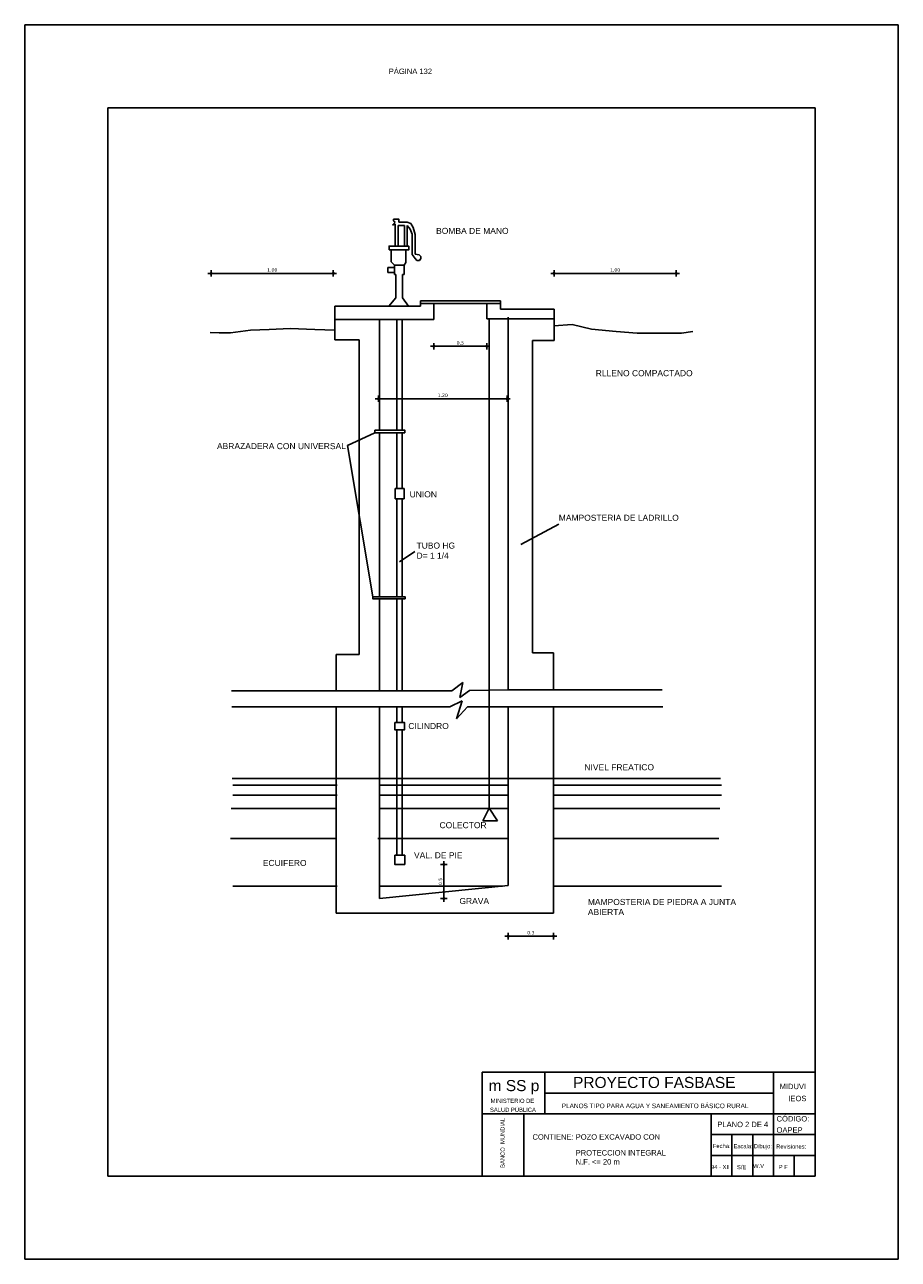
# Model space of a CAD drawing. Header units: metres. Extents: x 2413 to 4131, y 3282 to 4239.
# Tile 7 of 57: x 2563 to 2584, y 4207 to 4237. Entities that reach past the tile are written whole.
import ezdxf
from ezdxf.enums import TextEntityAlignment as Align

# ---------------------------------------------------------------- set-up
doc = ezdxf.new("R2010")
doc.units = ezdxf.units.M
doc.layers.add('Cotas', color=7, linetype='Continuous')
doc.layers.add('Dibujo', color=7, linetype='Continuous')
doc.styles.add('Annotative', font='arial.ttf')
doc.styles.get("Standard").update_dxf_attribs({"font": 'arial.ttf'})
doc.styles.add('verdana', font='verdana.ttf')
doc.dimstyles.new('ISO', dxfattribs={"dimtxt": 0.08, "dimasz": 0.06, "dimexe": 0.1, "dimexo": 0.1, "dimgap": 0.04, "dimtad": 1, "dimzin": 1, "dimdsep": 46, "dimtxsty": 'verdana', "dimblk1": 'PAB', "dimblk2": 'PAB', "dimsah": 1, "dimcen": 0, "dimse1": 1, "dimse2": 1, "dimclrd": 7, "dimclre": 8, "dimclrt": 7, "dimadec": 0, "dimazin": 0, "dimtfac": 1, "dimtix": 1, "dimtmove": 0, "dimatfit": 3, "dimldrblk": 'PAB', "dimfxl": 0.1, "dimtvp": 1, "dimtolj": 1, "dimtzin": 1, "dimarcsym": 0})

# ---------------------------------------------------------------- blocks, each defined once
blk = doc.blocks.new('PAB')
at = {"layer": 'Cotas'}
for p, q in [((-1.3, 0), (1.3, 0)), ((0, 1.3), (0, -1.3))]:
    blk.add_line(p, q, dxfattribs=at)
at = {"layer": 'Cotas', "const_width": 0.6}
blk.add_lwpolyline([(-0.3, 0, 1), (0.3, 0, 1)], format="xyb", close=True, dxfattribs=at)
blk = doc.blocks.new('*D1239')
at = {"color": 7, "lineweight": -2, "transparency": 16777216}
blk.add_line((2574.989, 4215.089), (2575.961, 4215.089), dxfattribs=at)
at = {"layer": 'Defpoints', "color": 0, "transparency": 16777216}
for p in [(2576.021, 4217.264), (2574.929, 4216.303), (2576.021, 4215.089)]:
    blk.add_point(p, dxfattribs=at)
at = {"color": 7, "lineweight": -2, "transparency": 16777216, "xscale": 0.06, "yscale": 0.06, "zscale": 0.06, "rotation": 180}
blk.add_blockref('PAB', (2574.929, 4215.089), dxfattribs=at)
at = {"color": 7, "lineweight": -2, "transparency": 16777216, "xscale": 0.06, "yscale": 0.06, "zscale": 0.06}
blk.add_blockref('PAB', (2576.021, 4215.089), dxfattribs=at)
at = {"color": 7, "transparency": 16777216, "insert": (2575.475, 4215.17), "char_height": 0.08, "attachment_point": 5, "style": 'verdana'}
blk.add_mtext('\\A1;0.3', dxfattribs=at)
blk = doc.blocks.new('*D1240')
at = {"color": 7, "lineweight": -2, "transparency": 16777216}
blk.add_line((2573.384, 4216.753), (2573.384, 4216.052), dxfattribs=at)
at = {"layer": 'Defpoints', "color": 0, "transparency": 16777216}
for p in [(2572.442, 4216.813), (2571.839, 4215.992), (2573.384, 4215.992)]:
    blk.add_point(p, dxfattribs=at)
at = {"color": 7, "lineweight": -2, "transparency": 16777216, "xscale": 0.06, "yscale": 0.06, "zscale": 0.06}
for p, rotation in [((2573.384, 4216.813), 90), ((2573.384, 4215.992), 270)]:
    blk.add_blockref('PAB', p, dxfattribs=dict(at, rotation=rotation))
at = {"color": 7, "transparency": 16777216, "insert": (2573.302, 4216.402), "char_height": 0.08, "attachment_point": 5, "rotation": 90, "style": 'verdana'}
blk.add_mtext('\\A1;0.5', dxfattribs=at)
blk = doc.blocks.new('*D1110')
at = {"color": 7, "lineweight": -2, "transparency": 16777216}
blk.add_line((2571.872, 4228.016), (2574.842, 4228.016), dxfattribs=at)
at = {"layer": 'Defpoints', "color": 0, "transparency": 16777216}
for p in [(2574.902, 4228.016), (2571.812, 4226.629), (2574.902, 4226.629)]:
    blk.add_point(p, dxfattribs=at)
at = {"color": 7, "lineweight": -2, "transparency": 16777216, "xscale": 0.06, "yscale": 0.06, "zscale": 0.06, "rotation": 180}
blk.add_blockref('PAB', (2571.812, 4228.016), dxfattribs=at)
at = {"color": 7, "lineweight": -2, "transparency": 16777216, "xscale": 0.06, "yscale": 0.06, "zscale": 0.06}
blk.add_blockref('PAB', (2574.902, 4228.016), dxfattribs=at)
at = {"color": 7, "transparency": 16777216, "insert": (2573.357, 4228.098), "char_height": 0.08, "attachment_point": 5, "style": 'verdana'}
blk.add_mtext('\\A1;1.20', dxfattribs=at)
blk = doc.blocks.new('*D1241')
at = {"color": 7, "lineweight": -2, "transparency": 16777216}
blk.add_line((2573.203, 4229.278), (2574.353, 4229.278), dxfattribs=at)
at = {"layer": 'Defpoints', "color": 0, "transparency": 16777216}
for p in [(2573.143, 4229.921), (2574.413, 4229.939), (2574.413, 4229.278)]:
    blk.add_point(p, dxfattribs=at)
at = {"color": 7, "lineweight": -2, "transparency": 16777216, "xscale": 0.06, "yscale": 0.06, "zscale": 0.06, "rotation": 180}
blk.add_blockref('PAB', (2573.143, 4229.278), dxfattribs=at)
at = {"color": 7, "lineweight": -2, "transparency": 16777216, "xscale": 0.06, "yscale": 0.06, "zscale": 0.06}
blk.add_blockref('PAB', (2574.413, 4229.278), dxfattribs=at)
at = {"color": 7, "transparency": 16777216, "insert": (2573.778, 4229.36), "char_height": 0.08, "attachment_point": 5, "style": 'verdana'}
blk.add_mtext('\\A1;0.5', dxfattribs=at)
blk = doc.blocks.new('*D1242')
at = {"color": 7, "lineweight": -2, "transparency": 16777216}
blk.add_line((2576.091, 4231.032), (2578.908, 4231.032), dxfattribs=at)
at = {"layer": 'Defpoints', "color": 0, "transparency": 16777216}
for p in [(2578.968, 4231.032), (2576.031, 4230.172), (2578.968, 4230.172)]:
    blk.add_point(p, dxfattribs=at)
at = {"color": 7, "lineweight": -2, "transparency": 16777216, "xscale": 0.06, "yscale": 0.06, "zscale": 0.06, "rotation": 180}
blk.add_blockref('PAB', (2576.031, 4231.032), dxfattribs=at)
at = {"color": 7, "lineweight": -2, "transparency": 16777216, "xscale": 0.06, "yscale": 0.06, "zscale": 0.06}
blk.add_blockref('PAB', (2578.968, 4231.032), dxfattribs=at)
at = {"color": 7, "transparency": 16777216, "insert": (2577.5, 4231.114), "char_height": 0.08, "attachment_point": 5, "style": 'verdana'}
blk.add_mtext('\\A1;1.00', dxfattribs=at)
blk = doc.blocks.new('*D1111')
at = {"color": 7, "lineweight": -2, "transparency": 16777216}
blk.add_line((2567.848, 4231.032), (2570.665, 4231.032), dxfattribs=at)
at = {"layer": 'Defpoints', "color": 0, "transparency": 16777216}
for p in [(2570.725, 4231.032), (2567.788, 4230.172), (2570.725, 4230.172)]:
    blk.add_point(p, dxfattribs=at)
at = {"color": 7, "lineweight": -2, "transparency": 16777216, "xscale": 0.06, "yscale": 0.06, "zscale": 0.06, "rotation": 180}
blk.add_blockref('PAB', (2567.788, 4231.032), dxfattribs=at)
at = {"color": 7, "lineweight": -2, "transparency": 16777216, "xscale": 0.06, "yscale": 0.06, "zscale": 0.06}
blk.add_blockref('PAB', (2570.725, 4231.032), dxfattribs=at)
at = {"color": 7, "transparency": 16777216, "insert": (2569.257, 4231.114), "char_height": 0.08, "attachment_point": 5, "style": 'verdana'}
blk.add_mtext('\\A1;1.00', dxfattribs=at)

msp = doc.modelspace()

# ---------------------------------------------------------------- linework, layer by layer
for p, q in [((2572.212, 4232.263), (2572.149, 4232.193)), ((2572.212, 4232.335), (2572.172, 4232.335)), ((2572.172, 4232.335), (2572.172, 4232.295)), ((2572.172, 4232.295), (2572.212, 4232.263)), ((2572.499, 4232.263), (2572.586, 4232.232)), ((2572.149, 4232.193), (2572.212, 4232.223)), ((2572.575, 4232.094), (2572.499, 4232.184)), ((2572.621, 4231.975), (2572.575, 4232.094)), ((2572.586, 4232.232), (2572.647, 4232.137)), ((2572.621, 4231.682), (2572.621, 4231.975)), ((2572.647, 4232.137), (2572.693, 4231.97)), ((2572.693, 4231.97), (2572.693, 4231.778)), ((2572.621, 4231.488), (2572.621, 4231.682)), ((2572.693, 4231.778), (2572.693, 4231.496)), ((2572.466, 4231.596), (2572.117, 4231.596)), ((2572.117, 4231.596), (2572.117, 4231.311)), ((2572.466, 4231.291), (2572.466, 4231.596)), ((2572.695, 4231.392), (2572.621, 4231.488)), ((2572.693, 4231.496), (2572.791, 4231.48)), ((2572.733, 4231.344), (2572.695, 4231.392)), ((2572.791, 4231.48), (2572.833, 4231.434)), ((2572.833, 4231.39), (2572.796, 4231.344)), ((2572.833, 4231.434), (2572.833, 4231.39)), ((2572.198, 4231.177), (2572.04, 4231.177)), ((2572.04, 4231.177), (2572.04, 4231.049)), ((2572.117, 4231.311), (2572.198, 4231.229)), ((2572.426, 4231.229), (2572.198, 4231.229)), ((2572.198, 4231.229), (2572.198, 4231.005)), ((2572.426, 4231.229), (2572.466, 4231.291)), ((2572.426, 4231.005), (2572.426, 4231.229)), ((2572.796, 4231.344), (2572.733, 4231.344)), ((2572.04, 4231.049), (2572.198, 4231.049)), ((2572.198, 4231.005), (2572.232, 4231.005)), ((2572.232, 4231.005), (2572.232, 4230.44)), ((2572.39, 4231.005), (2572.39, 4230.44)), ((2572.39, 4231.005), (2572.426, 4231.005)), ((2570.761, 4229.662), (2570.761, 4230.246)), ((2570.761, 4230.246), (2572.825, 4230.246)), ((2572.232, 4230.44), (2572.059, 4230.246)), ((2572.39, 4230.44), (2572.529, 4230.246)), ((2572.825, 4230.246), (2572.825, 4230.372)), ((2572.825, 4230.372), (2574.747, 4230.372)), ((2572.825, 4230.309), (2574.747, 4230.309)), ((2573.143, 4230.309), (2573.143, 4229.921)), ((2574.413, 4230.309), (2574.413, 4229.939)), ((2574.747, 4230.372), (2574.747, 4230.172)), ((2574.747, 4230.172), (2576.031, 4230.172)), ((2576.031, 4230.172), (2576.031, 4229.77)), ((2571.855, 4229.921), (2570.761, 4229.921)), ((2571.839, 4227.262), (2571.839, 4229.921)), ((2573.143, 4229.921), (2571.855, 4229.921)), ((2572.255, 4229.921), (2572.255, 4227.262)), ((2572.384, 4229.921), (2572.384, 4227.262)), ((2574.413, 4229.939), (2576.031, 4229.939)), ((2574.473, 4229.939), (2574.473, 4218.168)), ((2574.929, 4229.979), (2574.929, 4221.016)), ((2567.985, 4229.599), (2567.767, 4229.611)), ((2568.251, 4229.599), (2567.985, 4229.599)), ((2568.735, 4229.663), (2568.251, 4229.599)), ((2569.184, 4229.685), (2568.735, 4229.663)), ((2569.691, 4229.705), (2569.184, 4229.685)), ((2570.285, 4229.681), (2569.691, 4229.705)), ((2570.761, 4229.662), (2570.285, 4229.681)), ((2570.761, 4229.662), (2570.761, 4229.43)), ((2576.027, 4229.77), (2576.464, 4229.803)), ((2576.031, 4229.416), (2576.031, 4229.77)), ((2576.464, 4229.803), (2576.934, 4229.687)), ((2576.934, 4229.687), (2577.528, 4229.635)), ((2577.528, 4229.635), (2578.027, 4229.59)), ((2578.027, 4229.59), (2578.633, 4229.59)), ((2578.633, 4229.59), (2579.094, 4229.59)), ((2579.094, 4229.59), (2579.369, 4229.631)), ((2570.761, 4229.43), (2571.344, 4229.43)), ((2571.344, 4229.43), (2571.344, 4221.862)), ((2575.517, 4221.902), (2575.517, 4229.416)), ((2575.517, 4229.416), (2576.031, 4229.416)), ((2571.725, 4227.198), (2571.064, 4226.893)), ((2571.839, 4223.252), (2571.839, 4227.198)), ((2572.255, 4227.198), (2572.255, 4225.853)), ((2572.384, 4227.198), (2572.384, 4225.853)), ((2571.064, 4226.893), (2571.674, 4223.252)), ((2572.255, 4225.611), (2572.255, 4223.252)), ((2572.384, 4225.611), (2572.384, 4223.252)), ((2576.145, 4224.997), (2575.236, 4224.508)), ((2572.316, 4224.093), (2572.683, 4224.338)), ((2571.839, 4220.99), (2571.839, 4223.203)), ((2572.255, 4223.203), (2572.255, 4220.99)), ((2572.384, 4223.203), (2572.384, 4220.99)), ((2571.344, 4221.862), (2570.796, 4221.862)), ((2570.796, 4221.862), (2570.796, 4220.99)), ((2576.021, 4221.902), (2575.517, 4221.902)), ((2576.021, 4221.016), (2576.021, 4221.902)), ((2570.796, 4220.99), (2568.274, 4220.99)), ((2570.796, 4220.99), (2571.839, 4220.99)), ((2571.839, 4220.99), (2573.572, 4220.99)), ((2573.841, 4221.187), (2573.572, 4220.99)), ((2573.766, 4220.829), (2573.841, 4221.187)), ((2573.996, 4220.996), (2573.766, 4220.829)), ((2573.996, 4220.996), (2574.929, 4221.016)), ((2574.929, 4221.016), (2576.021, 4221.016)), ((2576.021, 4221.016), (2578.629, 4221.016)), ((2573.527, 4220.603), (2573.823, 4220.746)), ((2573.823, 4220.746), (2573.687, 4220.319)), ((2573.527, 4220.603), (2568.289, 4220.603)), ((2570.796, 4220.603), (2570.796, 4218.884)), ((2571.839, 4220.603), (2571.839, 4218.884)), ((2572.255, 4220.603), (2572.255, 4220.226)), ((2572.384, 4220.603), (2572.384, 4220.226)), ((2573.687, 4220.319), (2573.951, 4220.603)), ((2578.644, 4220.603), (2573.951, 4220.603)), ((2574.929, 4220.603), (2574.929, 4218.884)), ((2576.021, 4220.603), (2576.021, 4218.884)), ((2572.255, 4220.053), (2572.255, 4217.035)), ((2572.384, 4220.053), (2572.384, 4217.035)), ((2570.796, 4218.884), (2568.291, 4218.884)), ((2570.816, 4218.723), (2568.311, 4218.723)), ((2571.839, 4218.884), (2570.796, 4218.884)), ((2570.796, 4215.644), (2570.796, 4218.884)), ((2571.839, 4218.884), (2580.035, 4218.884)), ((2571.839, 4218.884), (2571.839, 4215.992)), ((2571.859, 4218.723), (2571.839, 4218.723)), ((2571.859, 4218.723), (2574.929, 4218.723)), ((2574.929, 4216.303), (2574.929, 4218.884)), ((2576.021, 4218.884), (2576.021, 4215.644)), ((2576.021, 4218.723), (2580.055, 4218.723)), ((2570.816, 4218.482), (2568.311, 4218.482)), ((2571.859, 4218.482), (2571.839, 4218.482)), ((2571.859, 4218.482), (2574.929, 4218.482)), ((2576.021, 4218.482), (2580.055, 4218.482)), ((2570.776, 4218.16), (2568.271, 4218.16)), ((2570.796, 4218.16), (2570.776, 4218.16)), ((2571.819, 4218.16), (2574.929, 4218.16)), ((2574.473, 4218.168), (2574.319, 4217.865)), ((2574.671, 4217.865), (2574.473, 4218.168)), ((2576.021, 4218.16), (2580.015, 4218.16)), ((2574.319, 4217.865), (2574.671, 4217.865)), ((2570.756, 4217.435), (2568.251, 4217.435)), ((2570.796, 4217.435), (2570.756, 4217.435)), ((2571.799, 4217.435), (2574.929, 4217.435)), ((2576.021, 4217.435), (2579.995, 4217.435)), ((2570.816, 4216.288), (2568.311, 4216.288)), ((2571.839, 4215.992), (2574.929, 4216.303)), ((2571.859, 4216.288), (2571.839, 4216.288)), ((2571.859, 4216.288), (2574.789, 4216.288)), ((2576.021, 4216.288), (2580.055, 4216.288)), ((2576.021, 4215.644), (2570.796, 4215.644))]:
    msp.add_line(p, q)
for points in [[(2572.304, 4232.263), (2572.304, 4232.335), (2572.212, 4232.335)], [(2572.304, 4232.263), (2572.499, 4232.263)], [(2572.212, 4232.184), (2572.212, 4232.184), (2572.212, 4232.223)], [(2572.212, 4232.184), (2572.212, 4231.69), (2572.281, 4231.69), (2572.281, 4232.184)], [(2572.44, 4232.184), (2572.281, 4232.184)], [(2572.499, 4232.184), (2572.499, 4231.69), (2572.44, 4231.69), (2572.44, 4232.184)]]:
    msp.add_lwpolyline(points)
for points in [[(2572.065, 4231.596), (2572.54, 4231.596), (2572.54, 4231.69), (2572.065, 4231.69)], [(2571.725, 4227.262), (2572.443, 4227.262), (2572.443, 4227.198), (2571.725, 4227.198)], [(2572.214, 4225.853), (2572.428, 4225.853), (2572.428, 4225.611), (2572.214, 4225.611)], [(2571.674, 4223.252), (2572.45, 4223.252), (2572.45, 4223.203), (2571.674, 4223.203)], [(2572.201, 4220.226), (2572.439, 4220.226), (2572.439, 4220.053), (2572.201, 4220.053)], [(2572.202, 4217.035), (2572.442, 4217.035), (2572.442, 4216.813), (2572.202, 4216.813)]]:
    msp.add_lwpolyline(points, close=True)
at = {"layer": 'Dibujo', "color": 0, "linetype": 'ByBlock'}
for p, q in [((2563.307, 4237.014), (2584.307, 4237.014)), ((2563.307, 4207.314), (2563.307, 4237.014)), ((2563.307, 4237.014), (2566.307, 4237.014)), ((2563.307, 4237.014), (2565.807, 4237.014)), ((2584.307, 4237.014), (2584.307, 4207.314)), ((2565.307, 4235.014), (2565.307, 4209.314)), ((2582.307, 4235.014), (2565.307, 4235.014)), ((2582.307, 4235.014), (2582.307, 4209.314)), ((2574.307, 4211.814), (2574.307, 4209.314)), ((2582.307, 4211.814), (2574.307, 4211.814)), ((2575.807, 4211.814), (2575.807, 4210.814)), ((2581.307, 4209.314), (2581.307, 4211.814)), ((2581.307, 4211.314), (2575.807, 4211.314)), ((2582.307, 4210.814), (2574.307, 4210.814)), ((2575.307, 4210.814), (2575.307, 4209.314)), ((2575.307, 4209.314), (2575.307, 4210.814)), ((2579.807, 4209.314), (2579.807, 4210.814)), ((2582.307, 4210.314), (2579.807, 4210.314)), ((2580.307, 4209.314), (2580.307, 4210.314)), ((2580.807, 4209.314), (2580.807, 4210.314)), ((2582.307, 4209.814), (2579.807, 4209.814)), ((2581.807, 4209.314), (2581.807, 4209.814)), ((2582.307, 4209.314), (2565.307, 4209.314)), ((2584.307, 4207.314), (2563.307, 4207.314))]:
    msp.add_line(p, q, dxfattribs=at)

# ---------------------------------------------------------------- texts
at = {"attachment_point": 1}
for s, width, insert, char_height in [('BOMBA DE MANO', 2.52423, (2573.197, 4232.127), 0.14572), ('RLLENO COMPACTADO', 2.52423, (2577.034, 4228.704), 0.14572), ('ABRAZADERA CON UNIVERSAL', 3.71811, (2567.929, 4226.949), 0.14572), ('UNION', 3.71811, (2572.56, 4225.79), 0.1457), ('MAMPOSTERIA DE LADRILLO', 3.71811, (2576.146, 4225.225), 0.14572), ('TUBO HG \\PD= 1 1/4', 3.71811, (2572.726, 4224.557), 0.1457), ('CILINDRO', 3.71811, (2572.529, 4220.216), 0.1457), ('NIVEL FREATICO', 3.71811, (2576.761, 4219.224), 0.14572), ('COLECTOR ', 3.71811, (2573.279, 4217.831), 0.1457), ('VAL. DE PIE', 3.71811, (2572.665, 4217.107), 0.14572), ('ECUIFERO', 3.71811, (2569.031, 4216.922), 0.1457), ('GRAVA', 3.71811, (2573.757, 4216.007), 0.1457), ('MAMPOSTERIA DE PIEDRA A JUNTA ABIERTA', 3.71811, (2576.844, 4215.984), 0.14572)]:
    msp.add_mtext_dynamic_manual_height_columns(s, width=width, gutter_width=12.5, heights=[0], dxfattribs=dict(at, insert=insert, char_height=char_height))
at = {"layer": 'Dibujo', "color": 0, "linetype": 'ByBlock'}
for s, height, p in [('m SS p', 0.2662, (2574.459, 4211.36)), ('PROYECTO FASBASE', 0.26624, (2576.489, 4211.435)), ('PLANOS TIPO PARA AGUA Y SANEAMIENTO BÁSICO RURAL', 0.11076, (2576.217, 4210.95))]:
    msp.add_text(s, height=height, dxfattribs=at).set_placement(p)
at = {"layer": 'Dibujo', "color": 0, "linetype": 'ByBlock', "style": 'Annotative'}
for s, p in [('MIDUVI', (2581.455, 4211.408)), ('IEOS', (2581.664, 4211.118)), ('PLANO 2 DE 4', (2579.958, 4210.494)), ('CÓDIGO:', (2581.381, 4210.63)), ('CONTIENE: POZO EXCAVADO CON', (2575.513, 4210.193)), ('OAPEP', (2581.381, 4210.36))]:
    msp.add_text(s, height=0.13, dxfattribs=at).set_placement(p)
at = {"layer": 'Dibujo', "color": 0, "linetype": 'ByBlock'}
for s, p in [('MINISTERIO DE', (2575.031, 4211.077)), ('SALUD PÚBLICA', (2575.043, 4210.861)), ('Fecha:', (2580.062, 4209.991)), ('Escala:', (2580.578, 4209.986)), ('Dibujo:', (2581.054, 4209.986)), ('Revisiones:', (2581.732, 4209.976)), ('94 - XII', (2580.029, 4209.485)), ('S/E', (2580.541, 4209.482)), ('W.V', (2580.949, 4209.51)), ('P F', (2581.541, 4209.483))]:
    msp.add_text(s, height=0.1, dxfattribs=at).set_placement(p, align=Align.CENTER)
msp.add_text('BANCO  MUNDIAL', height=0.1, rotation=90, dxfattribs=at).set_placement((2574.844, 4210.115), align=Align.CENTER)
at = {"layer": 'Dibujo', "color": 0, "linetype": 'ByBlock', "char_height": 0.13, "attachment_point": 1}
for s, insert, width in [('PÁGINA 132', (2572.059, 4235.958), 2.90393), ('PROTECCION INTEGRAL N.F. <= 20 m', (2576.551, 4209.941), 2.40466)]:
    msp.add_mtext(s, dxfattribs=dict(at, insert=insert, width=width))

# ---------------------------------------------------------------- dimensions: what is measured, and where the dimension line sits
for base, p1, p2, text, picture, middle in [((2570.725, 4231.032), (2567.788, 4230.172), (2570.725, 4230.172), '1.00', '*D1111', (2569.257, 4231.114)), ((2578.968, 4231.032), (2576.031, 4230.172), (2578.968, 4230.172), '1.00', '*D1242', (2577.5, 4231.114)), ((2574.413, 4229.278), (2573.143, 4229.921), (2574.413, 4229.939), '0.5', '*D1241', (2573.778, 4229.36)), ((2574.902, 4228.016), (2571.812, 4226.629), (2574.902, 4226.629), '1.20', '*D1110', (2573.357, 4228.098)), ((2576.021, 4215.089), (2574.929, 4216.303), (2576.021, 4217.264), '0.3', '*D1239', (2575.475, 4215.17))]:
    dim = msp.add_linear_dim(base=base, p1=p1, p2=p2, text=text, dimstyle='ISO', override={"dimarcsym": 2})
    dim.commit()
    dim.dimension.update_dxf_attribs({"geometry": picture, "text_midpoint": middle})
dim = msp.add_linear_dim(base=(2573.384, 4215.992), p1=(2572.442, 4216.813), p2=(2571.839, 4215.992), angle=90, text='0.5', dimstyle='ISO', override={"dimarcsym": 2})
dim.commit()
dim.dimension.update_dxf_attribs({"geometry": '*D1240', "text_midpoint": (2573.302, 4216.402)})

doc.saveas('drawing.dxf')
